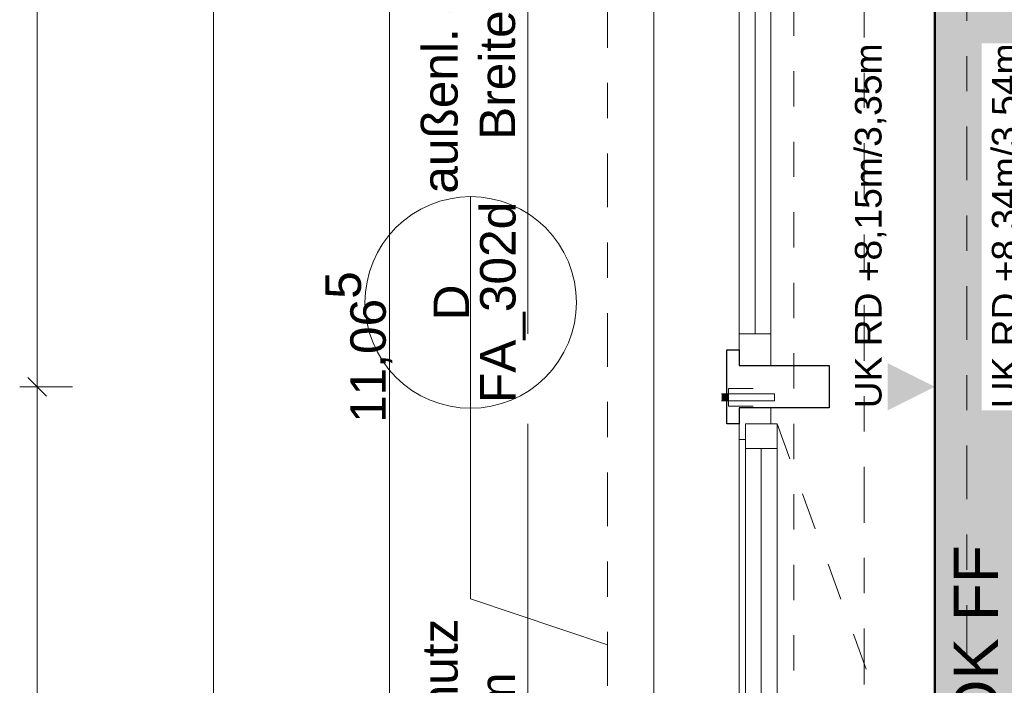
# Model space of a CAD drawing. Header units: metres. Extents: x -180 to 4, y -49 to 6.
# Tile 62 of 256: x -177.82 to -175.02, y -26.64 to -24.75. Entities that reach past the tile are written whole.
import ezdxf

# ---------------------------------------------------------------- set-up
doc = ezdxf.new("R2010")
doc.units = ezdxf.units.M
doc.header["$LTSCALE"] = 0.05
doc.header["$PDMODE"] = 1
doc.header["$PDSIZE"] = -2
for name, pattern in [('ISO-10 Strichpunktlinie', [4.699, 3.048, -0.762, 0.127, -0.762]), ('Linienart-20', [2.116531, 1.058062, -1.058469]), ('Linienart-34', [4.233, 2.116, -2.117]), ('Linienart-53', [5.291531, 3.175, -1.058062, 0.352704, -0.705764])]:
    doc.linetypes.add(name, pattern=pattern)
doc.layers.get('0').update_dxf_attribs({"lineweight": 25})
for name, color, linetype, lineweight, true_color in [('30 -33 Aussenwände- 7 Fassade_ Elemente', 7, 'Continuous', 9, 0x00aacc), ('30 -35 Decken- 1 Konstruktion-Träger- Stahlbeton', 7, 'Continuous', 13, 0x33aa00), ('30 -36 Dächer- 3 Dachbeläge', 7, 'Continuous', 15, 0x9999ff), ('30 -36 Dächer- 4 Dachbekleidungen', 7, 'Continuous', 9, 0xccccff), ('70 -72 Beschriftung- 1 Beschriftung allgemein', 7, 'Continuous', 9, 0xff6633), ('70 -72 Beschriftung- 7 Detailverweise', 7, 'Continuous', 9, 0x00dd00), ('70 -72 Beschriftung- 7 Detailverweise Linie', 7, 'Continuous', 9, 0x00dd00), ('70 -73 Bauteildarst.- 3 verdeckt 0.35', 4, 'Linienart-34', 35, 0x00ffff), ('70 -75 Raumstempel- 1 Raumstempel', 1, 'Continuous', 50, 0xff0000), ('70 -76 Bemaßung- 2 Allgemein', 7, 'Continuous', 5, 0x6666cc), ('CW-Unsichtbar', 7, 'Continuous', 9, 0x599559)]:
    doc.layers.add(name, color=color, linetype=linetype, lineweight=lineweight, true_color=true_color)
for name, color, linetype, lineweight in [('30 -33 Aussenwände- 8 Sonnenschutz', 7, 'Continuous', 9), ('70 -71 Achsen- 1 Gebäudeachsen', 7, 'Linienart-53', 18), ('Keine', 7, 'Continuous', 9)]:
    doc.layers.add(name, color=color, linetype=linetype, lineweight=lineweight)
doc.styles.add('Arial', font='arial.ttf')
doc.dimstyles.new('k+k 1_50', dxfattribs={"dimtxt": 0.100689, "dimasz": 0.05302, "dimexe": 0.05, "dimexo": 0.15, "dimgap": 0.01, "dimtad": 1, "dimdec": 3, "dimtxsty": 'Arial', "dimblk": 'VW_SLASH', "dimblk1": 'VW_SLASH', "dimblk2": 'VW_SLASH', "dimcen": 0, "dimdle": 0.05, "dimadec": 3, "dimazin": 0, "dimtfac": 0.75, "dimtdec": 3, "dimtix": 1, "dimtmove": 0, "dimatfit": 0, "dimldrblk": 'VW_SLASH-1', "dimfxl": 0.125, "dimfxlon": 1, "dimfrac": 2, "dimtolj": 1, "dimarcsym": 0})
doc.dimstyles.new('k+k_klein', dxfattribs={"dimtxt": 0.100689, "dimasz": 0.05302, "dimexe": 0.05, "dimexo": 0.15, "dimgap": 0.005, "dimtad": 1, "dimdec": 3, "dimtxsty": 'Arial', "dimblk": 'VW_SLASH-2', "dimblk1": 'VW_SLASH-2', "dimblk2": 'VW_SLASH-2', "dimcen": 0, "dimdle": 0.025, "dimadec": 3, "dimazin": 0, "dimtfac": 0.75, "dimtdec": 3, "dimtix": 1, "dimtmove": 0, "dimatfit": 0, "dimldrblk": 'VW_FILLEDARROW', "dimfxl": 0.1, "dimfxlon": 1, "dimfrac": 2, "dimtolj": 1, "dimarcsym": 0})

# ---------------------------------------------------------------- blocks, each defined once
blk = doc.blocks.new('Gruppe-8')
at = {"layer": '30 -33 Aussenwände- 7 Fassade_ Elemente', "lineweight": 9, "transparency": 33554687, "flags": 128}
blk.add_lwpolyline([(0.0865, -7.0178, -1.372995), (0.0865, -6.9304), (0.2065, -6.9748, 1.372583), (0.2065, -6.8873), (0.0865, -6.9259, -1.372995), (0.0865, -6.8385), (0.2065, -6.8828, 1.372583), (0.2065, -6.7954), (0.0865, -6.834, -1.372995), (0.0865, -6.7465), (0.2065, -6.7909, 1.372583), (0.2065, -6.7035), (0.0865, -6.742, -1.372995), (0.0865, -6.6546), (0.2065, -6.699, 1.372583), (0.2065, -6.6115), (0.0865, -6.6501, -1.372995), (0.0865, -6.5627), (0.2065, -6.607, 1.372583), (0.2065, -6.5196), (0.0865, -6.5582, -1.372995), (0.0865, -6.4708), (0.2065, -6.5151, 1.372583), (0.2065, -6.4277), (0.0865, -6.4663, -1.372995), (0.0865, -6.3788), (0.2065, -6.4232, 1.372583), (0.2065, -6.3358), (0.0865, -6.3743, -1.372995), (0.0865, -6.2869), (0.2065, -6.3313, 1.372583), (0.2065, -6.2438), (0.0865, -6.2824, -1.372995), (0.0865, -6.195), (0.2065, -6.2393, 1.372583), (0.2065, -6.1519), (0.0865, -6.1905, -1.372995), (0.0865, -6.1031), (0.2065, -6.1474, 1.372583), (0.2065, -6.06), (0.0865, -6.0986, -1.372995), (0.0865, -6.0111), (0.2065, -6.0555, 1.372583), (0.2065, -5.9681), (0.0865, -6.0066, -1.372995), (0.0865, -5.9192), (0.2065, -5.9636, 1.372583), (0.2065, -5.8761), (0.0865, -5.9147, -1.372995), (0.0865, -5.8273), (0.2065, -5.8716, 1.372583), (0.2065, -5.7842), (0.0865, -5.8228, -1.372995), (0.0865, -5.7353), (0.2065, -5.7797, 1.372583), (0.2065, -5.6923), (0.0865, -5.7308, -1.372995), (0.0865, -5.6434), (0.2065, -5.6878, 1.372583), (0.2065, -5.6004), (0.0865, -5.6389, -1.372995), (0.0865, -5.5515), (0.2065, -5.5959, 1.372583), (0.2065, -5.5084), (0.0865, -5.547, -1.372995), (0.0865, -5.4596), (0.2065, -5.5039, 1.372583), (0.2065, -5.4165), (0.0865, -5.4551, -1.372995), (0.0865, -5.3676), (0.2065, -5.412, 1.372583), (0.2065, -5.3246), (0.0865, -5.3631, -1.372995), (0.0865, -5.2757), (0.2065, -5.3201, 1.372583), (0.2065, -5.2327), (0.0865, -5.2712, -1.372995), (0.0865, -5.1838), (0.2065, -5.2282, 1.372583), (0.2065, -5.1407), (0.0865, -5.1793, -1.372995), (0.0865, -5.0919), (0.2065, -5.1362, 1.372583), (0.2065, -5.0488), (0.0865, -5.0874, -1.372995), (0.0865, -4.9999)], format="xyb", dxfattribs=at)
blk = doc.blocks.new('Gruppe-9')
at = {"layer": '30 -33 Aussenwände- 7 Fassade_ Elemente', "transparency": 33554687}
blk.add_blockref('Gruppe-8', (0, 0), dxfattribs=at)
blk = doc.blocks.new('Dämmung-2')
at = {"layer": '30 -33 Aussenwände- 7 Fassade_ Elemente', "color": 7, "transparency": 33554687}
blk.add_blockref('Gruppe-9', (0, 0), dxfattribs=at)
at = {"layer": '30 -33 Aussenwände- 7 Fassade_ Elemente', "color": 0, "flags": 1}
for tag in ['prm0_value', 'prm1_value', 'prm2_value', 'prm3_value', 'prm4_value', 'prm5_value', 'prm6_value', 'IFC_UUID', 'instanceID', 'prm0_name', 'prm0_type', 'prm1_name', 'prm1_type', 'prm2_name', 'prm2_type', 'prm3_name', 'prm3_type', 'prm4_name', 'prm4_type', 'prm5_name', 'prm5_type', 'prm6_name', 'prm6_type']:
    blk.add_attdef(tag, (-175.7718, -27.972), '', height=0.00018, dxfattribs=at)
blk = doc.blocks.new('Gruppe-16')
at = {"color": 255}
blk.add_wipeout([(-176.018, -28.197), (-176.018, -19.947), (-175.221, -19.947), (-175.221, -28.197)], dxfattribs=at).dxf.layer = '30 -33 Aussenwände- 7 Fassade_ Elemente'
blk.add_wipeout([(-175.776, -27.972), (-175.428, -27.972), (-175.428, -20.172), (-175.776, -20.172), (-175.776, -20.017), (-176.018, -20.017), (-176.018, -28.132), (-175.776, -28.132)], dxfattribs=at).dxf.layer = '30 -33 Aussenwände- 7 Fassade_ Elemente'
at = {"layer": '30 -33 Aussenwände- 7 Fassade_ Elemente', "flags": 128}
blk.add_lwpolyline([(-175.776, -27.972), (-175.428, -27.972), (-175.428, -20.172), (-175.776, -20.172), (-175.776, -20.017), (-176.018, -20.017), (-176.018, -28.132), (-175.776, -28.132)], close=True, dxfattribs=at)
at = {"color": 255}
blk.add_wipeout([(-175.968, -27.947), (-175.968, -20.197), (-175.776, -20.197), (-175.776, -27.947)], dxfattribs=at).dxf.layer = '30 -33 Aussenwände- 7 Fassade_ Elemente'
at = {"layer": '30 -33 Aussenwände- 7 Fassade_ Elemente', "flags": 128}
blk.add_lwpolyline([(-175.968, -27.947), (-175.968, -20.197), (-175.776, -20.197), (-175.776, -27.947)], close=True, dxfattribs=at)
at = {"color": 255, "lineweight": 25}
blk.add_wipeout([(-175.776, -28.197), (-175.776, -19.947), (-175.661, -19.947), (-175.661, -20.172), (-175.503, -20.172), (-175.503, -27.972), (-175.661, -27.972), (-175.661, -28.197)], dxfattribs=at).dxf.layer = '30 -33 Aussenwände- 7 Fassade_ Elemente'
at = {"layer": '30 -33 Aussenwände- 7 Fassade_ Elemente', "lineweight": 25}
blk.add_line((-175.776, -28.197), (-175.776, -19.947), dxfattribs=at)
at = {"layer": '30 -33 Aussenwände- 7 Fassade_ Elemente', "lineweight": 25, "flags": 128}
blk.add_lwpolyline([(-175.661, -19.947), (-175.661, -20.172), (-175.503, -20.172), (-175.503, -27.972), (-175.661, -27.972), (-175.661, -28.197)], dxfattribs=at)
at = {"layer": '30 -33 Aussenwände- 7 Fassade_ Elemente', "rotation": 180}
blk.add_blockref('Dämmung-2', (-175.4945, -31.7), dxfattribs=at)
blk = doc.blocks.new('Gruppe-2342')
at = {"color": 255, "linetype": 'Continuous', "lineweight": 9, "transparency": 33554687}
blk.add_wipeout([(-0.605, 0.035), (-0.605, -0.225), (0.605, -0.225), (0.605, 0.035)], dxfattribs=at).dxf.layer = '30 -33 Aussenwände- 7 Fassade_ Elemente'
at = {"layer": '30 -33 Aussenwände- 7 Fassade_ Elemente', "color": 7, "linetype": 'Continuous', "lineweight": 9, "transparency": 33554687, "flags": 128}
blk.add_lwpolyline([(-0.605, 0.035), (-0.605, -0.225), (0.605, -0.225), (0.605, 0.035)], dxfattribs=at)
blk = doc.blocks.new('Gruppe-2343')
at = {"color": 255, "linetype": 'Continuous', "lineweight": 9, "transparency": 33554687}
blk.add_wipeout([(-0.605, 0.125), (-0.605, 0.225), (0.605, 0.225), (0.605, 0.125)], dxfattribs=at).dxf.layer = '30 -33 Aussenwände- 7 Fassade_ Elemente'
at = {"layer": '30 -33 Aussenwände- 7 Fassade_ Elemente', "color": 7, "linetype": 'Continuous', "lineweight": 9, "transparency": 33554687, "flags": 128}
blk.add_lwpolyline([(-0.605, 0.125), (-0.605, 0.225), (0.605, 0.225), (0.605, 0.125)], dxfattribs=at)
blk = doc.blocks.new('Gruppe-2344')
at = {"color": 255, "linetype": 'Continuous', "lineweight": 5, "transparency": 33554687}
blk.add_wipeout([(-0.525, 0.1075), (-0.525, 0.125), (0.525, 0.125), (0.525, 0.1075)], dxfattribs=at).dxf.layer = '30 -33 Aussenwände- 7 Fassade_ Elemente'
blk = doc.blocks.new('Gruppe-2345')
at = {"layer": '30 -33 Aussenwände- 7 Fassade_ Elemente', "color": 7, "linetype": 'Continuous', "lineweight": 9, "transparency": 33554687}
blk.add_line((-0.525, 0.125), (0.525, 0.125), dxfattribs=at)
at = {"color": 255, "linetype": 'Continuous', "lineweight": 9, "transparency": 33554687}
blk.add_wipeout([(-0.525, 0.125), (0.525, 0.125), (0.525, 0.035), (-0.525, 0.035)], dxfattribs=at).dxf.layer = '30 -33 Aussenwände- 7 Fassade_ Elemente'
at = {"layer": '30 -33 Aussenwände- 7 Fassade_ Elemente', "color": 7, "linetype": 'Continuous', "lineweight": 9, "transparency": 33554687}
blk.add_line((0.525, 0.08), (-0.525, 0.08), dxfattribs=at)
at = {"layer": '30 -33 Aussenwände- 7 Fassade_ Elemente', "color": 7, "linetype": 'Continuous', "lineweight": 9, "transparency": 33554687, "flags": 128}
blk.add_lwpolyline([(-0.525, 0.125), (0.525, 0.125), (0.525, 0.035), (-0.525, 0.035)], close=True, dxfattribs=at)
blk = doc.blocks.new('Gruppe-2346')
at = {"color": 255, "linetype": 'Continuous', "lineweight": 9, "transparency": 33554687}
for points in [[(-0.605, 0.125), (-0.525, 0.125), (-0.525, 0.035), (-0.605, 0.035)], [(0.605, 0.125), (0.525, 0.125), (0.525, 0.035), (0.605, 0.035)]]:
    blk.add_wipeout(points, dxfattribs=at).dxf.layer = '30 -33 Aussenwände- 7 Fassade_ Elemente'
at = {"layer": '30 -33 Aussenwände- 7 Fassade_ Elemente', "color": 7, "linetype": 'Continuous', "lineweight": 9, "transparency": 33554687}
for p, q in [((-0.605, 0.035), (-0.605, 0.125)), ((-0.525, 0.035), (-0.525, 0.125)), ((0.525, 0.035), (0.525, 0.125)), ((0.605, 0.035), (0.605, 0.125))]:
    blk.add_line(p, q, dxfattribs=at)
at = {"layer": '30 -33 Aussenwände- 7 Fassade_ Elemente', "color": 7, "linetype": 'Continuous', "lineweight": 9, "transparency": 33554687, "flags": 128}
for points in [[(-0.605, 0.125), (-0.525, 0.125), (-0.525, 0.035), (-0.605, 0.035)], [(0.605, 0.125), (0.525, 0.125), (0.525, 0.035), (0.605, 0.035)]]:
    blk.add_lwpolyline(points, close=True, dxfattribs=at)
blk = doc.blocks.new('Gruppe-2347')
at = {"layer": '30 -33 Aussenwände- 7 Fassade_ Elemente', "color": 7, "transparency": 33554687}
for name in ['Gruppe-2343', 'Gruppe-2342']:
    blk.add_blockref(name, (0, 0), dxfattribs=at)
blk.add_blockref('Gruppe-2344', (0, 0), dxfattribs=at)
blk.add_blockref('Gruppe-2345', (0, 0), dxfattribs=at)
blk.add_blockref('Gruppe-2346', (0, 0), dxfattribs=at)
blk = doc.blocks.new('Fenster (2D)-88')
at = {"layer": 'CW-Unsichtbar', "linetype": 'Continuous', "lineweight": 5, "transparency": 33554687}
for p in [(-0.605, 0), (0.605, 0)]:
    blk.add_point(p, dxfattribs=at)
at = {"layer": '30 -33 Aussenwände- 7 Fassade_ Elemente', "color": 0, "flags": 1}
for tag in ['IFC_UUID', 'instanceID']:
    blk.add_attdef(tag, (-175.876, -25.722), '', height=0.00018, dxfattribs=at)
at = {"layer": '30 -33 Aussenwände- 7 Fassade_ Elemente', "color": 7, "transparency": 33554687}
blk.add_blockref('Gruppe-2347', (0, 0), dxfattribs=at)
blk = doc.blocks.new('Gruppe-2360')
at = {"color": 255, "linetype": 'Continuous', "lineweight": 9, "transparency": 33554687}
blk.add_wipeout([(-0.605, 0.035), (-0.605, -0.225), (0.605, -0.225), (0.605, 0.035)], dxfattribs=at).dxf.layer = '30 -33 Aussenwände- 7 Fassade_ Elemente'
at = {"layer": '30 -33 Aussenwände- 7 Fassade_ Elemente', "color": 7, "linetype": 'Continuous', "lineweight": 9, "transparency": 33554687, "flags": 128}
blk.add_lwpolyline([(-0.605, 0.035), (-0.605, -0.225), (0.605, -0.225), (0.605, 0.035)], dxfattribs=at)
blk = doc.blocks.new('Gruppe-2361')
at = {"color": 255, "linetype": 'Continuous', "lineweight": 9, "transparency": 33554687}
blk.add_wipeout([(-0.605, 0.125), (-0.605, 0.225), (0.605, 0.225), (0.605, 0.125)], dxfattribs=at).dxf.layer = '30 -33 Aussenwände- 7 Fassade_ Elemente'
at = {"layer": '30 -33 Aussenwände- 7 Fassade_ Elemente', "color": 7, "linetype": 'Continuous', "lineweight": 9, "transparency": 33554687, "flags": 128}
blk.add_lwpolyline([(-0.605, 0.125), (-0.605, 0.225), (0.605, 0.225), (0.605, 0.125)], dxfattribs=at)
blk = doc.blocks.new('Gruppe-2362')
at = {"color": 255, "linetype": 'Continuous', "lineweight": 5, "transparency": 33554687}
blk.add_wipeout([(-0.525, 0.1075), (-0.525, 0.125), (0.525, 0.125), (0.525, 0.1075)], dxfattribs=at).dxf.layer = '30 -33 Aussenwände- 7 Fassade_ Elemente'
blk = doc.blocks.new('Gruppe-2363')
at = {"layer": '30 -33 Aussenwände- 7 Fassade_ Elemente', "color": 7, "linetype": 'Continuous', "lineweight": 9, "transparency": 33554687}
blk.add_line((-0.525, 0.125), (0.525, 0.125), dxfattribs=at)
at = {"color": 255, "linetype": 'Continuous', "lineweight": 9, "transparency": 33554687}
blk.add_wipeout([(-0.5, 0.1075), (0.5, 0.1075), (0.5, 0.0175), (-0.5, 0.0175)], dxfattribs=at).dxf.layer = '30 -33 Aussenwände- 7 Fassade_ Elemente'
at = {"layer": '30 -33 Aussenwände- 7 Fassade_ Elemente', "color": 7, "linetype": 'Continuous', "lineweight": 9, "transparency": 33554687}
blk.add_line((-0.5, 0.0625), (0.5, 0.0625), dxfattribs=at)
at = {"layer": '30 -33 Aussenwände- 7 Fassade_ Elemente', "color": 7, "linetype": 'Continuous', "lineweight": 9, "transparency": 33554687, "flags": 128}
blk.add_lwpolyline([(-0.5, 0.1075), (0.5, 0.1075), (0.5, 0.0175), (-0.5, 0.0175)], close=True, dxfattribs=at)
blk = doc.blocks.new('Gruppe-2364')
at = {"color": 255, "linetype": 'Continuous', "lineweight": 9, "transparency": 33554687}
for points in [[(-0.605, 0.125), (-0.525, 0.125), (-0.525, 0.035), (-0.605, 0.035)], [(0.605, 0.125), (0.525, 0.125), (0.525, 0.035), (0.605, 0.035)]]:
    blk.add_wipeout(points, dxfattribs=at).dxf.layer = '30 -33 Aussenwände- 7 Fassade_ Elemente'
at = {"layer": '30 -33 Aussenwände- 7 Fassade_ Elemente', "color": 7, "linetype": 'Continuous', "lineweight": 9, "transparency": 33554687, "flags": 128}
for points in [[(-0.605, 0.125), (-0.525, 0.125), (-0.525, 0.035), (-0.605, 0.035)], [(0.605, 0.125), (0.525, 0.125), (0.525, 0.035), (0.605, 0.035)]]:
    blk.add_lwpolyline(points, close=True, dxfattribs=at)
at = {"color": 255, "linetype": 'Continuous', "lineweight": 9, "transparency": 33554687}
for points in [[(-0.57, 0.1075), (-0.5, 0.1075), (-0.5, 0.0175), (-0.57, 0.0175)], [(0.5, 0.1075), (0.57, 0.1075), (0.57, 0.0175), (0.5, 0.0175)]]:
    blk.add_wipeout(points, dxfattribs=at).dxf.layer = '30 -33 Aussenwände- 7 Fassade_ Elemente'
at = {"layer": '30 -33 Aussenwände- 7 Fassade_ Elemente', "color": 7, "linetype": 'Continuous', "lineweight": 9, "transparency": 33554687}
for p, q in [((-0.57, 0.0175), (-0.57, 0.1075)), ((-0.5, 0.1075), (-0.5, 0.0175)), ((-0.5, 0.0175), (-0.5, 0.1075)), ((0.5, 0.1075), (0.5, 0.0175)), ((0.5, 0.0175), (0.5, 0.1075)), ((0.57, 0.0175), (0.57, 0.1075))]:
    blk.add_line(p, q, dxfattribs=at)
at = {"layer": '30 -33 Aussenwände- 7 Fassade_ Elemente', "color": 7, "linetype": 'Continuous', "lineweight": 9, "transparency": 33554687, "flags": 128}
for points in [[(-0.57, 0.1075), (-0.5, 0.1075), (-0.5, 0.0175), (-0.57, 0.0175)], [(0.5, 0.1075), (0.57, 0.1075), (0.57, 0.0175), (0.5, 0.0175)]]:
    blk.add_lwpolyline(points, close=True, dxfattribs=at)
blk = doc.blocks.new('Gruppe-2365')
at = {"layer": '30 -33 Aussenwände- 7 Fassade_ Elemente', "color": 7, "transparency": 33554687}
for name in ['Gruppe-2361', 'Gruppe-2360']:
    blk.add_blockref(name, (0, 0), dxfattribs=at)
blk.add_blockref('Gruppe-2362', (0, 0), dxfattribs=at)
blk.add_blockref('Gruppe-2363', (0, 0), dxfattribs=at)
blk.add_blockref('Gruppe-2364', (0, 0), dxfattribs=at)
blk = doc.blocks.new('Fenster (2D)-89')
at = {"layer": 'CW-Unsichtbar', "linetype": 'Continuous', "lineweight": 5, "transparency": 33554687}
for p in [(-0.605, 0), (0.605, 0)]:
    blk.add_point(p, dxfattribs=at)
at = {"layer": '30 -33 Aussenwände- 7 Fassade_ Elemente', "color": 0, "flags": 1}
for tag in ['IFC_UUID', 'instanceID']:
    blk.add_attdef(tag, (-175.876, -27.072), '', height=0.00018, dxfattribs=at)
at = {"layer": '30 -33 Aussenwände- 7 Fassade_ Elemente', "color": 7, "transparency": 33554687}
blk.add_blockref('Gruppe-2365', (0, 0), dxfattribs=at)
blk = doc.blocks.new('Gruppe-2438')
at = {"color": 255}
blk.add_wipeout([(-175.686, -24.512), (-175.686, -25.732), (-175.776, -25.732), (-175.776, -24.512)], dxfattribs=at).dxf.layer = '30 -33 Aussenwände- 7 Fassade_ Elemente'
at = {"layer": '30 -33 Aussenwände- 7 Fassade_ Elemente', "flags": 128}
blk.add_lwpolyline([(-175.686, -24.512), (-175.686, -25.732), (-175.776, -25.732), (-175.776, -24.512)], close=True, dxfattribs=at)
at = {"color": 255, "lineweight": 18}
blk.add_wipeout([(-175.686, -25.642), (-175.686, -25.732), (-175.776, -25.732), (-175.776, -25.642)], dxfattribs=at).dxf.layer = '30 -33 Aussenwände- 7 Fassade_ Elemente'
at = {"layer": '30 -33 Aussenwände- 7 Fassade_ Elemente', "lineweight": 18}
blk.add_line((-175.731, -24.592), (-175.731, -25.642), dxfattribs=at)
at = {"layer": '30 -33 Aussenwände- 7 Fassade_ Elemente', "lineweight": 18, "flags": 128}
blk.add_lwpolyline([(-175.686, -25.642), (-175.686, -25.732), (-175.776, -25.732), (-175.776, -25.642)], close=True, dxfattribs=at)
blk = doc.blocks.new('Gruppe-2439')
at = {"color": 255}
blk.add_wipeout([(-175.686, -25.852), (-175.686, -27.072), (-175.776, -27.072), (-175.776, -25.852)], dxfattribs=at).dxf.layer = '30 -33 Aussenwände- 7 Fassade_ Elemente'
at = {"layer": '30 -33 Aussenwände- 7 Fassade_ Elemente', "flags": 128}
blk.add_lwpolyline([(-175.686, -25.852), (-175.686, -27.072), (-175.776, -27.072), (-175.776, -25.852)], close=True, dxfattribs=at)
at = {"color": 255, "lineweight": 18}
blk.add_wipeout([(-175.686, -25.852), (-175.686, -25.942), (-175.776, -25.942), (-175.776, -25.852)], dxfattribs=at).dxf.layer = '30 -33 Aussenwände- 7 Fassade_ Elemente'
at = {"layer": '30 -33 Aussenwände- 7 Fassade_ Elemente', "lineweight": 18, "flags": 128}
blk.add_lwpolyline([(-175.686, -25.852), (-175.686, -25.942), (-175.776, -25.942), (-175.776, -25.852)], close=True, dxfattribs=at)
at = {"color": 255}
blk.add_wipeout([(-175.6685, -25.897), (-175.6685, -27.037), (-175.7585, -27.037), (-175.7585, -25.897)], dxfattribs=at).dxf.layer = '30 -33 Aussenwände- 7 Fassade_ Elemente'
at = {"layer": '30 -33 Aussenwände- 7 Fassade_ Elemente', "flags": 128}
blk.add_lwpolyline([(-175.6685, -25.897), (-175.6685, -27.037), (-175.7585, -27.037), (-175.7585, -25.897)], close=True, dxfattribs=at)
at = {"color": 255, "lineweight": 18}
blk.add_wipeout([(-175.6685, -25.897), (-175.6685, -25.967), (-175.7585, -25.967), (-175.7585, -25.897)], dxfattribs=at).dxf.layer = '30 -33 Aussenwände- 7 Fassade_ Elemente'
at = {"layer": '30 -33 Aussenwände- 7 Fassade_ Elemente', "linetype": 'Linienart-34'}
blk.add_line((-175.6685, -25.897), (-175.2786, -26.9683), dxfattribs=at)
at = {"layer": '30 -33 Aussenwände- 7 Fassade_ Elemente', "lineweight": 18}
blk.add_line((-175.7135, -26.967), (-175.7135, -25.967), dxfattribs=at)
at = {"layer": '30 -33 Aussenwände- 7 Fassade_ Elemente', "lineweight": 18, "flags": 128}
blk.add_lwpolyline([(-175.6685, -25.897), (-175.6685, -25.967), (-175.7585, -25.967), (-175.7585, -25.897)], close=True, dxfattribs=at)
blk = doc.blocks.new('Gruppe-2453')
at = {"layer": '30 -33 Aussenwände- 7 Fassade_ Elemente', "rotation": 90}
for name, p in [('Fenster (2D)-88', (-175.651, -25.117)), ('Fenster (2D)-89', (-175.651, -26.467))]:
    blk.add_blockref(name, p, dxfattribs=at)
at = {"layer": '30 -33 Aussenwände- 7 Fassade_ Elemente', "insert": (-175.1671, -27.072), "char_height": 0.125861, "width": 2.76, "attachment_point": 2, "rotation": 90, "line_spacing_factor": 0.970891, "style": 'Arial'}
blk.add_mtext('BRH 85cm ab OK FF', dxfattribs=at)
at = {"color": 255}
blk.add_wipeout([(-176.018, -22.947), (-176.018, -31.197), (-175.221, -31.197), (-175.221, -22.947)], dxfattribs=at).dxf.layer = '30 -33 Aussenwände- 7 Fassade_ Elemente'
blk.add_wipeout([(-175.776, -23.172), (-175.221, -23.172), (-175.221, -30.972), (-175.776, -30.972), (-175.776, -31.127), (-176.018, -31.127), (-176.018, -23.017), (-175.776, -23.017)], dxfattribs=at).dxf.layer = '30 -33 Aussenwände- 7 Fassade_ Elemente'
at = {"layer": '30 -33 Aussenwände- 7 Fassade_ Elemente', "flags": 128}
blk.add_lwpolyline([(-175.776, -23.172), (-175.221, -23.172), (-175.221, -30.972), (-175.776, -30.972), (-175.776, -31.127), (-176.018, -31.127), (-176.018, -23.017), (-175.776, -23.017)], close=True, dxfattribs=at)
at = {"layer": '30 -33 Aussenwände- 7 Fassade_ Elemente', "color": 7}
for name in ['Gruppe-2438', 'Gruppe-2439']:
    blk.add_blockref(name, (0, 0), dxfattribs=at)
at = {"color": 255, "lineweight": 25}
blk.add_wipeout([(-175.811, -25.687), (-175.776, -25.687), (-175.776, -25.732), (-175.521, -25.732), (-175.521, -25.852), (-175.776, -25.852), (-175.776, -25.897), (-175.811, -25.897)], dxfattribs=at).dxf.layer = '30 -33 Aussenwände- 7 Fassade_ Elemente'
at = {"layer": '30 -33 Aussenwände- 7 Fassade_ Elemente', "lineweight": 25, "flags": 128}
blk.add_lwpolyline([(-175.811, -25.687), (-175.776, -25.687), (-175.776, -25.732), (-175.521, -25.732), (-175.521, -25.852), (-175.776, -25.852), (-175.776, -25.897), (-175.811, -25.897)], close=True, dxfattribs=at)
blk = doc.blocks.new('Gruppe-9713')
at = {"layer": '30 -35 Decken- 1 Konstruktion-Träger- Stahlbeton', "color": 7, "linetype": 'Linienart-20', "lineweight": 13, "transparency": 33554687}
for p, q in [((-175.621, -11.897), (-175.621, -30.997)), ((-175.221, -11.897), (-175.221, -30.997))]:
    blk.add_line(p, q, dxfattribs=at)
at = {"layer": '30 -35 Decken- 1 Konstruktion-Träger- Stahlbeton', "color": 0, "flags": 1}
for tag in ['IFC_UUID', 'instanceID']:
    blk.add_attdef(tag, (-175.621, -30.997), '', height=0.00018, dxfattribs=at)
blk = doc.blocks.new('_01-OG1_Tragwerk (2D)')
at = {"layer": '30 -33 Aussenwände- 7 Fassade_ Elemente', "color": 7}
blk.add_blockref('Gruppe-16', (0, 0), dxfattribs=at)
blk.add_blockref('Gruppe-2453', (0, 0), dxfattribs=at)
at = {"layer": '30 -35 Decken- 1 Konstruktion-Träger- Stahlbeton'}
blk.add_blockref('Gruppe-9713', (0, 0), dxfattribs=at)
blk = doc.blocks.new('Gruppe-14392')
at = {"layer": '30 -33 Aussenwände- 8 Sonnenschutz', "color": 252, "true_color": 0x888888}
blk.add_line((-176.3758, -23.292), (-176.3758, -25.642), dxfattribs=at)
at = {"layer": '30 -33 Aussenwände- 8 Sonnenschutz', "insert": (-176.6758, -24.5445), "char_height": 0.100689, "width": 1.6, "attachment_point": 2, "rotation": 90, "line_spacing_factor": 0.970891, "style": 'Arial'}
blk.add_mtext('außenl. Sonnenschutz Breite ca. 244 cm', dxfattribs=at)
blk = doc.blocks.new('Gruppe-14393')
at = {"layer": '30 -33 Aussenwände- 8 Sonnenschutz', "color": 252, "true_color": 0x888888}
blk.add_line((-176.3758, -25.897), (-176.3758, -28.247), dxfattribs=at)
at = {"layer": '30 -33 Aussenwände- 8 Sonnenschutz', "insert": (-176.6758, -27.1495), "char_height": 0.100689, "width": 1.6, "attachment_point": 2, "rotation": 90, "line_spacing_factor": 0.970891, "style": 'Arial'}
blk.add_mtext('außenl. Sonnenschutz Breite ca. 244 cm', dxfattribs=at)
blk = doc.blocks.new('Gruppe-14461')
at = {"layer": '70 -72 Beschriftung- 7 Detailverweise'}
blk.add_line((-176.5381, -25.2528), (-176.5381, -25.8528), dxfattribs=at)
at = {"layer": '70 -72 Beschriftung- 7 Detailverweise', "flags": 128}
blk.add_lwpolyline([(-176.5381, -25.8528), (-176.5675, -25.8514), (-176.5966, -25.847), (-176.6252, -25.8399), (-176.6529, -25.83), (-176.6795, -25.8174), (-176.7047, -25.8022), (-176.7284, -25.7847), (-176.7502, -25.7649), (-176.77, -25.7431), (-176.7875, -25.7195), (-176.8026, -25.6942), (-176.8152, -25.6676), (-176.8252, -25.6399), (-176.8323, -25.6113), (-176.8366, -25.5822), (-176.8381, -25.5528), (-176.8366, -25.5234), (-176.8323, -25.4943), (-176.8252, -25.4657), (-176.8152, -25.438), (-176.8026, -25.4114), (-176.7875, -25.3861), (-176.77, -25.3625), (-176.7502, -25.3407), (-176.7284, -25.3209), (-176.7047, -25.3034), (-176.6795, -25.2882), (-176.6529, -25.2756), (-176.6252, -25.2657), (-176.5966, -25.2586), (-176.5675, -25.2542), (-176.5381, -25.2528), (-176.5087, -25.2542), (-176.4795, -25.2586), (-176.451, -25.2657), (-176.4233, -25.2756), (-176.3967, -25.2882), (-176.3714, -25.3034), (-176.3478, -25.3209), (-176.3259, -25.3407), (-176.3062, -25.3625), (-176.2886, -25.3861), (-176.2735, -25.4114), (-176.2609, -25.438), (-176.251, -25.4657), (-176.2438, -25.4943), (-176.2395, -25.5234), (-176.2381, -25.5528), (-176.2395, -25.5822), (-176.2438, -25.6113), (-176.251, -25.6399), (-176.2609, -25.6676), (-176.2735, -25.6942), (-176.2886, -25.7195), (-176.3062, -25.7431), (-176.3259, -25.7649), (-176.3478, -25.7847), (-176.3714, -25.8022), (-176.3967, -25.8174), (-176.4233, -25.83), (-176.451, -25.8399), (-176.4795, -25.847), (-176.5087, -25.8514)], close=True, dxfattribs=at)
at = {"layer": '70 -72 Beschriftung- 7 Detailverweise'}
blk.add_point((-176.5381, -25.5528), dxfattribs=at)
at = {"layer": '70 -72 Beschriftung- 7 Detailverweise', "rotation": 90, "line_spacing_factor": 0.96878, "style": 'Arial'}
for s, insert, char_height, attachment_point in [('FA_302d', (-176.5114, -25.5528), 0.10069, 2), ('D', (-176.5427, -25.5528), 0.1007, 8)]:
    blk.add_mtext(s, dxfattribs=dict(at, insert=insert, char_height=char_height, attachment_point=attachment_point))
blk = doc.blocks.new('Gruppe-14462')
at = {"layer": '70 -72 Beschriftung- 7 Detailverweise', "transparency": 33554687}
for q in [(-176.5381, -25.5528), (-176.1497, -26.5238)]:
    blk.add_line((-176.5381, -26.3938), q, dxfattribs=at)
at = {"layer": '70 -72 Beschriftung- 7 Detailverweise', "color": 7, "transparency": 33554687}
blk.add_blockref('Gruppe-14461', (0, 0), dxfattribs=at)
blk = doc.blocks.new('Gruppe-14963')
at = {"color": 255}
blk.add_wipeout([(-175.736, -25.832), (-175.806, -25.832), (-175.806, -25.812), (-175.736, -25.812)], dxfattribs=at).dxf.layer = '30 -36 Dächer- 4 Dachbekleidungen'
at = {"layer": '30 -36 Dächer- 3 Dachbeläge', "linetype": 'Continuous', "lineweight": 0, "transparency": 33554687}
blk.add_hatch(color=254, dxfattribs=at).paths.add_polyline_path([(-175.826, -25.832), (-175.806, -25.832), (-175.806, -25.812), (-175.826, -25.812)])
at = {"layer": '30 -36 Dächer- 3 Dachbeläge', "color": 254, "linetype": 'Continuous', "lineweight": 9, "true_color": 0xccccff, "transparency": 33554687, "flags": 128}
blk.add_lwpolyline([(-175.826, -25.832), (-175.806, -25.832), (-175.806, -25.812), (-175.826, -25.812)], dxfattribs=at)
at = {"layer": '30 -36 Dächer- 4 Dachbekleidungen', "flags": 128}
for points in [[(-175.736, -25.797), (-175.806, -25.797), (-175.806, -25.812)], [(-175.736, -25.832), (-175.806, -25.832), (-175.806, -25.812), (-175.736, -25.812)], [(-175.736, -25.847), (-175.806, -25.847), (-175.806, -25.832)]]:
    blk.add_lwpolyline(points, dxfattribs=at)
at = {"color": 255}
blk.add_wipeout([(-175.736, -25.832), (-175.676, -25.832), (-175.676, -25.812), (-175.736, -25.812)], dxfattribs=at).dxf.layer = '30 -36 Dächer- 4 Dachbekleidungen'
at = {"layer": '30 -36 Dächer- 4 Dachbekleidungen', "flags": 128}
blk.add_lwpolyline([(-175.736, -25.832), (-175.676, -25.832), (-175.676, -25.812), (-175.736, -25.812)], dxfattribs=at)
blk = doc.blocks.new('Gruppe-15083')
at = {"layer": '70 -72 Beschriftung- 1 Beschriftung allgemein', "color": 7}
blk.add_blockref('Gruppe-14963', (0, 0), dxfattribs=at)
blk = doc.blocks.new('_OG1_2D (2D)')
at = {"layer": '70 -75 Raumstempel- 1 Raumstempel', "linetype": 'Continuous', "lineweight": 0, "true_color": 0xff0000}
blk.add_hatch(color=1, dxfattribs=at).paths.add_polyline_path([(-168.02099996, -20.14704198), (-168.02099996, -23.14704198), (-160.34599996, -23.14704198), (-160.34599996, -30.99704198), (-175.22099996, -30.99704198), (-175.22099996, -20.14704198)])
at = {"layer": '70 -72 Beschriftung- 7 Detailverweise Linie', "linetype": 'ISO-10 Strichpunktlinie', "flags": 128}
blk.add_lwpolyline([(-176.14966208, -31.164), (-176.14966208, -22.964), (-175.12966208, -22.964), (-175.12966208, -31.164)], close=True, dxfattribs=at)
at = {"layer": '70 -75 Raumstempel- 1 Raumstempel', "flags": 128}
blk.add_lwpolyline([(-168.02099996, -20.14704198), (-168.02099996, -23.14704198), (-160.34599996, -23.14704198), (-160.34599996, -30.99704198), (-175.22099996, -30.99704198), (-175.22099996, -20.14704198)], close=True, dxfattribs=at)
at = {"layer": '30 -33 Aussenwände- 8 Sonnenschutz', "color": 7}
for name in ['Gruppe-14392', 'Gruppe-14393']:
    blk.add_blockref(name, (0, 0), dxfattribs=at)
at = {"layer": '70 -72 Beschriftung- 7 Detailverweise'}
blk.add_blockref('Gruppe-14462', (0, 0), dxfattribs=at)
at = {"layer": 'Keine', "color": 7}
blk.add_blockref('Gruppe-15083', (0, 0), dxfattribs=at)
blk = doc.blocks.new('VW_SLASH')
at = {"color": 0, "linetype": 'ByBlock', "lineweight": -2, "transparency": 16777216}
blk.add_line((0.943, 0), (-1, 0), dxfattribs=at)
at = {"color": 0, "lineweight": 20, "transparency": 16777216, "flags": 128}
blk.add_lwpolyline([(0.5, 0.5), (-0.5, -0.5)], dxfattribs=at)
blk = doc.blocks.new('*D16285')
at = {"layer": '70 -76 Bemaßung- 2 Allgemein', "color": 0, "lineweight": -2}
for p, q in [((-176.643, -20.147), (-176.818, -20.147)), ((-176.768, -31.159), (-176.768, -20.2001)), ((-176.643, -31.212), (-176.818, -31.212))]:
    blk.add_line(p, q, dxfattribs=at)
at = {"layer": 'Defpoints', "color": 0}
for p in [(-176.768, -20.147), (-175.221, -20.147), (-175.101, -31.212)]:
    blk.add_point(p, dxfattribs=at)
at = {"layer": '70 -76 Bemaßung- 2 Allgemein', "color": 0, "lineweight": -2, "xscale": 0.05302001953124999, "yscale": 0.05302001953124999, "zscale": 0.05302001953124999}
for p, rotation in [((-176.768, -20.147), 90), ((-176.768, -31.212), 270)]:
    blk.add_blockref('VW_SLASH', p, dxfattribs=dict(at, rotation=rotation))
at = {"layer": '70 -76 Bemaßung- 2 Allgemein', "color": 0, "insert": (-176.8552, -25.6795), "char_height": 0.100689, "attachment_point": 5, "rotation": 90, "style": 'Arial'}
blk.add_mtext('\\A1;11,06\\S5^ ;', dxfattribs=at)
blk = doc.blocks.new('VW_SLASH-1')
at = {"color": 0, "linetype": 'ByBlock', "lineweight": -2, "transparency": 16777216}
blk.add_line((0.943, 0), (-1, 0), dxfattribs=at)
at = {"color": 0, "lineweight": 5, "transparency": 16777216, "flags": 128}
blk.add_lwpolyline([(0.5, 0.5), (-0.5, -0.5)], dxfattribs=at)
blk = doc.blocks.new('VW_SLASH-2')
at = {"color": 0, "linetype": 'ByBlock', "lineweight": -2, "transparency": 16777216}
blk.add_line((0.472, 0), (-1, 0), dxfattribs=at)
at = {"color": 0, "lineweight": 5, "transparency": 16777216, "flags": 128}
blk.add_lwpolyline([(0.5, 0.5), (-0.5, -0.5)], dxfattribs=at)
blk = doc.blocks.new('*D16990')
at = {"layer": '70 -76 Bemaßung- 2 Allgemein', "color": 0, "lineweight": -2}
for p, q in [((-177.668, -23.232), (-177.818, -23.232)), ((-177.768, -25.739), (-177.768, -23.2851)), ((-177.668, -25.792), (-177.818, -25.792))]:
    blk.add_line(p, q, dxfattribs=at)
at = {"layer": 'Defpoints', "color": 0}
for p in [(-177.768, -23.232), (-175.521, -23.232), (-175.521, -25.792)]:
    blk.add_point(p, dxfattribs=at)
at = {"layer": '70 -76 Bemaßung- 2 Allgemein', "color": 0, "lineweight": -2, "xscale": 0.05302001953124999, "yscale": 0.05302001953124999, "zscale": 0.05302001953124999}
for p, rotation in [((-177.768, -23.232), 90), ((-177.768, -25.792), 270)]:
    blk.add_blockref('VW_SLASH-2', p, dxfattribs=dict(at, rotation=rotation))
at = {"layer": '70 -76 Bemaßung- 2 Allgemein', "color": 0, "insert": (-177.8385, -24.512), "char_height": 0.10069, "attachment_point": 5, "rotation": 90, "style": 'Arial'}
blk.add_mtext('\\A1;2,56', dxfattribs=at)
blk = doc.blocks.new('VW_FILLEDARROW')
at = {"linetype": 'Continuous', "lineweight": 0, "transparency": 16777216}
blk.add_hatch(color=0, dxfattribs=at).paths.add_polyline_path([(-2.829, 0.758), (0, 0), (-2.829, -0.758)])
at = {"color": 0, "lineweight": 5, "transparency": 16777216, "flags": 128}
blk.add_lwpolyline([(-2.829, 0.758), (0, 0), (-2.829, -0.758)], close=True, dxfattribs=at)
blk = doc.blocks.new('*D16991')
at = {"layer": '70 -76 Bemaßung- 2 Allgemein', "color": 0, "lineweight": -2}
for p, q in [((-177.668, -25.792), (-177.818, -25.792)), ((-177.768, -28.299), (-177.768, -25.8451)), ((-177.668, -28.352), (-177.818, -28.352))]:
    blk.add_line(p, q, dxfattribs=at)
at = {"layer": 'Defpoints', "color": 0}
for p in [(-177.768, -25.792), (-175.521, -25.792), (-175.521, -28.352)]:
    blk.add_point(p, dxfattribs=at)
at = {"layer": '70 -76 Bemaßung- 2 Allgemein', "color": 0, "lineweight": -2, "xscale": 0.05302001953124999, "yscale": 0.05302001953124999, "zscale": 0.05302001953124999}
for p, rotation in [((-177.768, -25.792), 90), ((-177.768, -28.352), 270)]:
    blk.add_blockref('VW_SLASH-2', p, dxfattribs=dict(at, rotation=rotation))
at = {"layer": '70 -76 Bemaßung- 2 Allgemein', "color": 0, "insert": (-177.8385, -27.072), "char_height": 0.10069, "attachment_point": 5, "rotation": 90, "style": 'Arial'}
blk.add_mtext('\\A1;2,56', dxfattribs=at)
blk = doc.blocks.new('*D17016')
at = {"layer": '70 -76 Bemaßung- 2 Allgemein', "color": 0, "lineweight": -2}
for p, q in [((-177.168, -23.147), (-177.318, -23.147)), ((-177.268, -30.944), (-177.268, -23.2001)), ((-177.168, -30.997), (-177.318, -30.997))]:
    blk.add_line(p, q, dxfattribs=at)
at = {"layer": 'Defpoints', "color": 0}
for p in [(-177.268, -23.147), (-175.221, -23.147), (-175.621, -30.997)]:
    blk.add_point(p, dxfattribs=at)
at = {"layer": '70 -76 Bemaßung- 2 Allgemein', "color": 0, "lineweight": -2, "xscale": 0.05302001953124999, "yscale": 0.05302001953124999, "zscale": 0.05302001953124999}
for p, rotation in [((-177.268, -23.147), 90), ((-177.268, -30.997), 270)]:
    blk.add_blockref('VW_SLASH-2', p, dxfattribs=dict(at, rotation=rotation))
at = {"layer": '70 -76 Bemaßung- 2 Allgemein', "color": 0, "insert": (-177.3335, -27.072), "char_height": 0.10069, "attachment_point": 5, "rotation": 90, "style": 'Arial'}
blk.add_mtext('\\A1;7,85', dxfattribs=at)
blk = doc.blocks.new('Gruppe-16166')
at = {"layer": '70 -76 Bemaßung- 2 Allgemein', "color": 7, "linetype": 'Continuous'}
blk.add_solid([(-175.0875, -25.8586), (-175.221, -25.792), (-175.0876, -25.7251)], dxfattribs=at)
at = {"color": 255}
blk.add_wipeout([(-174.9658, -25.8586), (-174.9658, -24.8183), (-175.0875, -24.8183), (-175.0875, -25.8586)], dxfattribs=at).dxf.layer = '70 -76 Bemaßung- 2 Allgemein'
at = {"layer": '70 -76 Bemaßung- 2 Allgemein', "insert": (-174.9693, -24.8183), "char_height": 0.075516, "attachment_point": 9, "rotation": 90, "line_spacing_factor": 0.973705, "style": 'Arial'}
blk.add_mtext('UK RD +8,34m/3,54m', dxfattribs=at)
blk = doc.blocks.new('Gruppe-16167')
at = {"layer": '70 -76 Bemaßung- 2 Allgemein', "color": 7, "linetype": 'Continuous'}
blk.add_solid([(-175.3545, -25.8586), (-175.221, -25.792), (-175.3544, -25.7251)], dxfattribs=at)
at = {"color": 255}
blk.add_wipeout([(-175.3545, -25.8586), (-175.3545, -24.8183), (-175.4762, -24.8183), (-175.4762, -25.8586)], dxfattribs=at).dxf.layer = '70 -76 Bemaßung- 2 Allgemein'
at = {"layer": '70 -76 Bemaßung- 2 Allgemein', "insert": (-175.358, -24.8183), "char_height": 0.075516, "attachment_point": 9, "rotation": 90, "line_spacing_factor": 0.973705, "style": 'Arial'}
blk.add_mtext('UK RD +8,15m/3,35m', dxfattribs=at)
blk = doc.blocks.new('Gruppe-16320')
at = {"layer": '70 -73 Bauteildarst.- 3 verdeckt 0.35'}
blk.add_blockref('Gruppe-16166', (0, 0), dxfattribs=at)
blk.add_blockref('Gruppe-16167', (0, 0), dxfattribs=at)
blk = doc.blocks.new('_Achsen (3D)')
at = {"layer": '70 -71 Achsen- 1 Gebäudeachsen', "transparency": 33554687}
blk.add_line((-175.421, 3.8), (-175.421, -46.172), dxfattribs=at)
blk = doc.blocks.new('Gruppe-15238')
at = {"layer": '70 -76 Bemaßung- 2 Allgemein'}
dim = blk.add_linear_dim(base=(-176.768, -20.147), p1=(-175.101, -31.212), p2=(-175.221, -20.147), angle=270, text='11,06\\S5^ ;', dimstyle='k+k 1_50', override={"dimtxt": 0.100689, "dimgap": 0.01, "dimpost": '<>', "dimtxsty": 'Arial', "dimtmove": 2}, dxfattribs=at)
dim.commit()
dim.dimension.update_dxf_attribs({"geometry": '*D16285', "text_midpoint": (-176.8552, -25.6795)})
blk = doc.blocks.new('Gruppe-15271')
at = {"layer": '70 -76 Bemaßung- 2 Allgemein'}
for base, p1, p2, picture, middle in [((-177.76799996, -23.23204198), (-175.52099996, -25.79204198), (-175.52099996, -23.23204198), '*D16990', (-177.8384635, -24.51204198)), ((-177.76799996, -25.79204198), (-175.52099996, -28.35204198), (-175.52099996, -25.79204198), '*D16991', (-177.8384635, -27.07204198))]:
    dim = blk.add_linear_dim(base=base, p1=p1, p2=p2, angle=270, text='2,56', dimstyle='k+k_klein', override={"dimtxt": 0.100689, "dimgap": 0.01, "dimdec": 8, "dimpost": '<>', "dimtxsty": 'Arial', "dimtmove": 2}, dxfattribs=at)
    dim.commit()
    dim.dimension.update_dxf_attribs({"geometry": picture, "text_midpoint": middle})
blk = doc.blocks.new('Gruppe-15272')
at = {"layer": '70 -76 Bemaßung- 2 Allgemein'}
dim = blk.add_linear_dim(base=(-177.26799996, -23.14704198), p1=(-175.62099996, -30.99704198), p2=(-175.22099996, -23.14704198), angle=270, text='7,85', dimstyle='k+k_klein', override={"dimtxt": 0.100689, "dimgap": 0.005, "dimdec": 8, "dimpost": '<>', "dimtxsty": 'Arial', "dimtmove": 2}, dxfattribs=at)
dim.commit()
dim.dimension.update_dxf_attribs({"geometry": '*D17016', "text_midpoint": (-177.3334635, -27.07204198)})
blk = doc.blocks.new('_OG1_2D Bemaßung_ Beschriftung (2D)')
at = {"layer": '70 -76 Bemaßung- 2 Allgemein'}
for name in ['Gruppe-15271', 'Gruppe-15238', 'Gruppe-15272']:
    blk.add_blockref(name, (0, 0), dxfattribs=at)
at = {"layer": '30 -35 Decken- 1 Konstruktion-Träger- Stahlbeton', "color": 7}
blk.add_blockref('Gruppe-16320', (0, 0), dxfattribs=at)

msp = doc.modelspace()

# ---------------------------------------------------------------- block references
at = {"layer": 'Keine', "color": 1}
msp.add_blockref('_01-OG1_Tragwerk (2D)', (0, 0), dxfattribs=at)

# ---------------------------------------------------------------- next in the draw order: block references
msp.add_blockref('_OG1_2D (2D)', (0, 0), dxfattribs=at)

# ---------------------------------------------------------------- next in the draw order: block references
msp.add_blockref('_OG1_2D Bemaßung_ Beschriftung (2D)', (0, 0), dxfattribs=at)

# ---------------------------------------------------------------- next in the draw order: block references
msp.add_blockref('_Achsen (3D)', (0, 0), dxfattribs=at)

doc.saveas('drawing.dxf')
